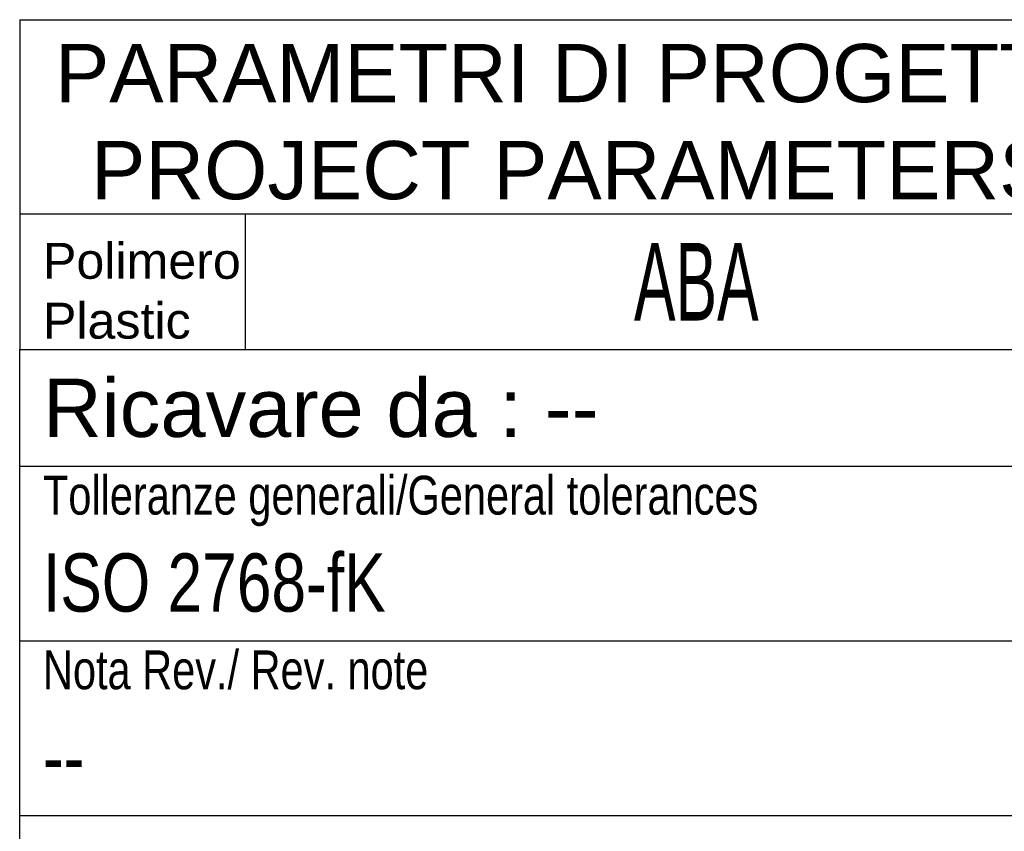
# Model space of a CAD drawing. Extents: x 0 to 1189, y 0 to 841.
# Tile 61 of 76: x 997 to 1048, y 40 to 82. Entities that reach past the tile are written whole.
import ezdxf

# ---------------------------------------------------------------- set-up
doc = ezdxf.new("R2010")
doc.units = 0
doc.header["$LTSCALE"] = 65.395
doc.layers.get('0').update_dxf_attribs({"linetype": 'CONTINUOUS'})
doc.layers.add('TABLE_BL5', color=7, linetype='CONTINUOUS')
doc.layers.add('TABLE_BL6', color=7, linetype='CONTINUOUS')
doc.styles.get("Standard").update_dxf_attribs({"font": 'txt', "width": 0.8})
doc.styles.add('TEXTSTYLE_2', font='arial.ttf')
doc.styles.add('TEXTSTYLE_3', font='txt', dxfattribs={"width": 0.6})

# ---------------------------------------------------------------- blocks, each defined once
blk = doc.blocks.new('TABLE_BL5', base_point=(1090.438, 73.5))
at = {"layer": 'TABLE_BL5', "color": 2, "linetype": 'CONTINUOUS'}
for p, q in [((997, 82), (1183.875, 82)), ((997, 82), (997, 65)), ((997, 72), (1055.125, 72)), ((1008.625, 72), (1008.625, 65)), ((997, 65), (1183.875, 65))]:
    blk.add_line(p, q, dxfattribs=at)
at = {"layer": 'TABLE_BL5', "color": 4, "linetype": 'CONTINUOUS', "attachment_point": 2}
for s, insert, char_height, width, style in [('PARAMETRI DI PROGETTO\\PPROJECT PARAMETERS: ', (1026.063, 80.75), 3, 54.36803, 'TEXTSTYLE_2'), ('ABA', (1031.875, 70.5), 4, 16.14286, 'TEXTSTYLE_3')]:
    blk.add_mtext(s, dxfattribs=dict(at, insert=insert, char_height=char_height, width=width, style=style))
at = {"layer": 'TABLE_BL5', "color": 2, "linetype": 'CONTINUOUS', "insert": (998.2, 70.5), "char_height": 1.85, "width": 10.17844, "attachment_point": 1, "style": 'TEXTSTYLE_2'}
blk.add_mtext('Polimero\\PPlastic', dxfattribs=at)
blk = doc.blocks.new('TABLE_BL6', base_point=(1090.5, 35))
at = {"layer": 'TABLE_BL6', "color": 2, "linetype": 'CONTINUOUS'}
for p, q in [((997, 5), (997, 65)), ((997, 65), (1184, 65)), ((997, 59), (1184, 59)), ((997, 50), (1184, 50)), ((997, 41), (1184, 41))]:
    blk.add_line(p, q, dxfattribs=at)

msp = doc.modelspace()

# ---------------------------------------------------------------- block references
at = {"layer": 'TABLE_BL5'}
msp.add_blockref('TABLE_BL5', (1090.438, 73.5), dxfattribs=at)
at = {"layer": 'TABLE_BL6'}
msp.add_blockref('TABLE_BL6', (1090.5, 35), dxfattribs=at)

# ---------------------------------------------------------------- texts
at = {"color": 2, "linetype": 'CONTINUOUS', "insert": (998.2, 63.5), "char_height": 3, "width": 28.6171, "attachment_point": 1, "style": 'TEXTSTYLE_2'}
msp.add_mtext('Ricavare da : --', dxfattribs=at)
at = {"color": 2, "linetype": 'CONTINUOUS', "attachment_point": 1}
for s, insert, char_height, width in [('Tolleranze generali/General tolerances ', (998.2, 58.5), 2, 79.71429), ('ISO 2768-fK', (998.2, 54.5), 3, 36.96429), ('Nota Rev./ Rev. note', (998.2, 49.5), 2, 42.57143), ('--', (998.2, 45.5), 3, 6.42857)]:
    msp.add_mtext(s, dxfattribs=dict(at, insert=insert, char_height=char_height, width=width))

doc.saveas('drawing.dxf')
